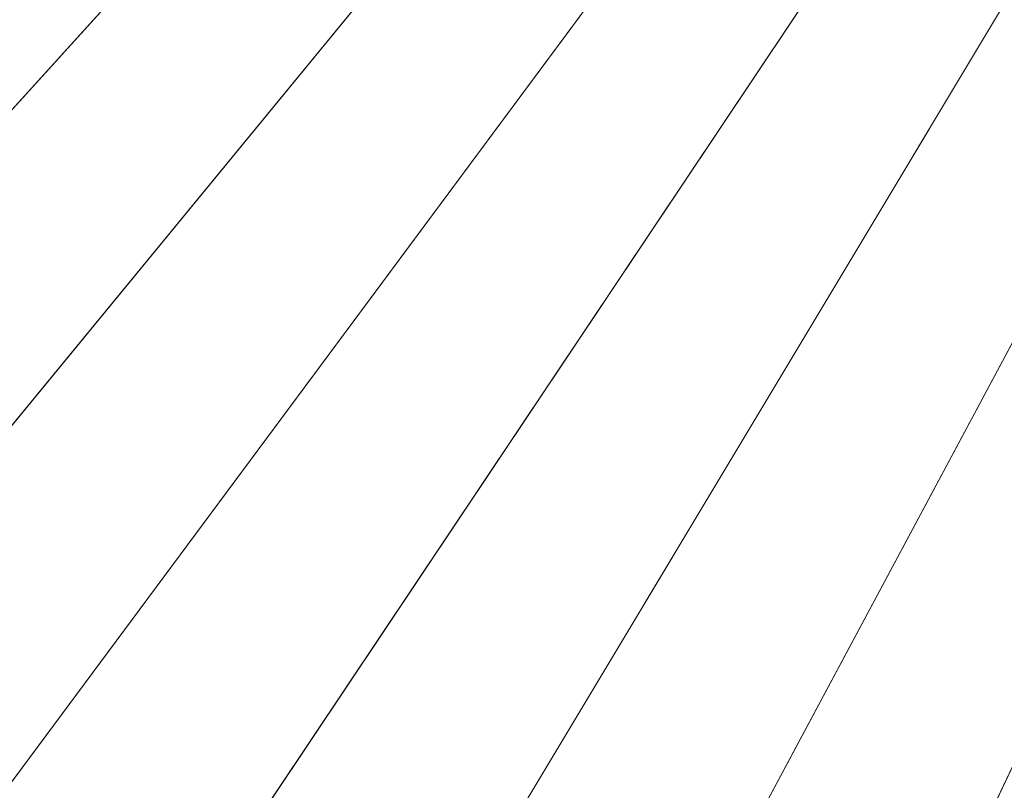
# Model space of a CAD drawing. Header units: millimetres. Extents: x -1180 to -729, y 224 to 675.
# Tile 127 of 256: x -1077 to -1033, y 284 to 318. Entities that reach past the tile are written whole.
import ezdxf

# ---------------------------------------------------------------- set-up
doc = ezdxf.new("R2010")
doc.units = ezdxf.units.MM
doc.header["$LTSCALE"] = 20
doc.layers.add('LUCIDO_1', color=1, linetype='Continuous', lineweight=20, true_color=0xff0000)

# ---------------------------------------------------------------- blocks, each defined once
blk = doc.blocks.new('Group-1')
at = {"layer": 'LUCIDO_1', "color": 5, "linetype": 'Continuous', "lineweight": 9, "transparency": 33554687}
for points in [[(-1055.035, 375.04, -10106.271), (-1051.26, 370.204, -10106.271), (-1123.595, 310.84, -10106.271), (-1130.194, 319.298, -10106.271)], [(-1126.982, 321.681, -10081.271), (-1120.503, 313.378, -10081.271), (-1051.26, 370.204, -10081.271), (-1055.035, 375.04, -10081.271)], [(-1051.26, 370.204, -10106.271), (-1047.254, 365.557, -10106.271), (-1116.589, 302.715, -10106.271), (-1123.595, 310.84, -10106.271)], [(-1120.503, 313.378, -10081.271), (-1113.626, 305.401, -10081.271), (-1047.254, 365.557, -10081.271), (-1051.26, 370.204, -10081.271)], [(-1047.254, 365.557, -10106.271), (-1043.026, 361.112, -10106.271), (-1109.195, 294.942, -10106.271), (-1116.589, 302.715, -10106.271)], [(-1113.626, 305.401, -10081.271), (-1106.367, 297.77, -10081.271), (-1043.026, 361.112, -10081.271), (-1047.254, 365.557, -10081.271)], [(-1043.026, 361.112, -10106.271), (-1038.58, 356.883, -10106.271), (-1101.422, 287.548, -10106.271), (-1109.195, 294.942, -10106.271)], [(-1106.367, 297.77, -10081.271), (-1098.736, 290.512, -10081.271), (-1038.58, 356.883, -10081.271), (-1043.026, 361.112, -10081.271)], [(-1038.58, 356.883, -10106.271), (-1033.934, 352.877, -10106.271), (-1093.297, 280.543, -10106.271), (-1101.422, 287.548, -10106.271)], [(-1098.736, 290.512, -10081.271), (-1090.759, 283.635, -10081.271), (-1033.934, 352.877, -10081.271), (-1038.58, 356.883, -10081.271)], [(-1033.934, 352.877, -10106.271), (-1029.097, 349.103, -10106.271), (-1084.839, 273.943, -10106.271), (-1093.297, 280.543, -10106.271)], [(-1090.759, 283.635, -10081.271), (-1082.457, 277.156, -10081.271), (-1029.097, 349.103, -10081.271), (-1033.934, 352.877, -10081.271)], [(-1029.097, 349.103, -10106.271), (-1024.082, 345.569, -10106.271), (-1076.069, 267.764, -10106.271), (-1084.839, 273.943, -10106.271)], [(-1082.457, 277.156, -10081.271), (-1073.847, 271.09, -10081.271), (-1024.082, 345.569, -10081.271), (-1029.097, 349.103, -10081.271)], [(-1024.082, 345.569, -10106.271), (-1018.9, 342.285, -10106.271), (-1067.008, 262.021, -10106.271), (-1076.069, 267.764, -10106.271)], [(-1073.847, 271.09, -10081.271), (-1064.952, 265.452, -10081.271), (-1018.9, 342.285, -10081.271), (-1024.082, 345.569, -10081.271)], [(-1018.9, 342.285, -10106.271), (-1013.561, 339.262, -10106.271), (-1057.673, 256.734, -10106.271), (-1067.008, 262.021, -10106.271)], [(-1064.952, 265.452, -10081.271), (-1055.787, 260.262, -10081.271), (-1013.561, 339.262, -10081.271), (-1018.9, 342.285, -10081.271)], [(-1013.561, 339.262, -10106.271), (-1008.08, 336.505, -10106.271), (-1048.089, 251.914, -10106.271), (-1057.673, 256.734, -10106.271)], [(-1055.787, 260.262, -10081.271), (-1046.378, 255.53, -10081.271), (-1008.08, 336.505, -10081.271), (-1013.561, 339.262, -10081.271)], [(-1008.08, 336.505, -10106.271), (-1002.471, 334.019, -10106.271), (-1038.28, 247.568, -10106.271), (-1048.089, 251.914, -10106.271)], [(-1046.378, 255.53, -10081.271), (-1036.75, 251.263, -10081.271), (-1002.471, 334.019, -10081.271), (-1008.08, 336.505, -10081.271)], [(-1002.471, 334.019, -10106.271), (-996.747, 331.811, -10106.271), (-1028.272, 243.706, -10106.271), (-1038.28, 247.568, -10106.271)], [(-1036.75, 251.263, -10081.271), (-1026.924, 247.472, -10081.271), (-996.747, 331.811, -10081.271), (-1002.471, 334.019, -10081.271)]]:
    blk.add_3dface(points, dxfattribs=at)

msp = doc.modelspace()

# ---------------------------------------------------------------- block references
at = {"layer": 'LUCIDO_1', "color": 5, "true_color": 0x0000ff, "transparency": 33554687}
msp.add_blockref('Group-1', (0, 0), dxfattribs=at)

doc.saveas('drawing.dxf')
